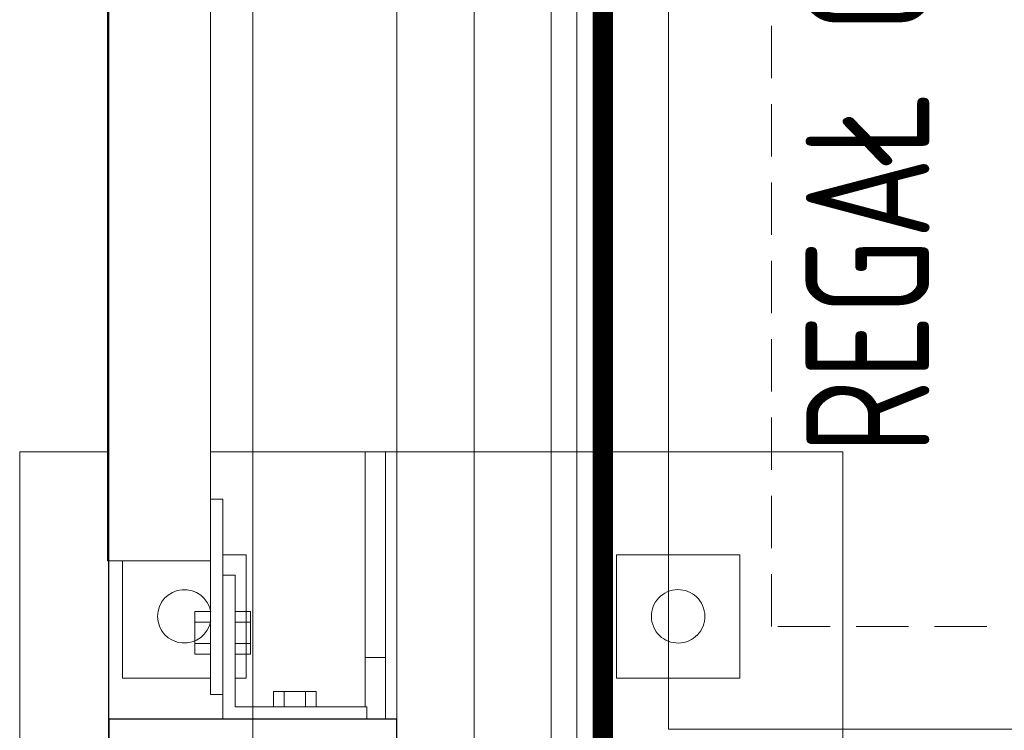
# Model space of a CAD drawing. Header units: millimetres. Extents: x -13532 to 2392, y -5241 to 5322.
# Tile 59 of 256: x -11544 to -11497, y 1101 to 1136. Entities that reach past the tile are written whole.
import ezdxf

# ---------------------------------------------------------------- set-up
doc = ezdxf.new("R2010")
doc.units = ezdxf.units.MM
doc.linetypes.add('DASHED', pattern=[19.05, 12.7, -6.35])
doc.linetypes.add('KRESKAKROPKA2', pattern=[12.7, 6.35, -3.175, 0, -3.175])
doc.layers.get('0').update_dxf_attribs({"lineweight": 9, "true_color": 0x939393})
doc.layers.get('Defpoints').update_dxf_attribs({"true_color": 0xdae6d4})
for name, color, linetype, lineweight, true_color in [('a___wymiary', 7, 'Continuous', 5, 0x666666), ('batting - AGP1', 7, 'Continuous', 5, 0xadadad), ('KONSTRUKCJA - CIE - AGP1', 7, 'Continuous', 5, 0xbfbfbf), ('Meble - AGP1', 7, 'Continuous', 15, 0x999999), ('OSI', 7, 'KRESKAKROPKA2', 5, 0x7f7f7f), ('wymiary', 7, 'Continuous', 5, 0x7f7f7f), ('WYMIARY - AGP1', 7, 'Continuous', 5, 0x716d5a)]:
    doc.layers.add(name, color=color, linetype=linetype, lineweight=lineweight, true_color=true_color)
for name, color, linetype, lineweight in [('CHLODNICTWO', 94, 'Continuous', 9), ('cz-gr', 122, 'Continuous', 30), ('cz-sr', 150, 'Continuous', 15), ('GK - ŚRODEK - AGP1', 32, 'Continuous', 5), ('TS_INNE_OBIEKTY', 204, 'Continuous', 30)]:
    doc.layers.add(name, color=color, linetype=linetype, lineweight=lineweight)
doc.styles.add('ARIAL NARROW', font='ARIALN.TTF', dxfattribs={"width": 0.9})
doc.styles.add('JACEK_07', font='simplex.shx', dxfattribs={"width": 0.7})
doc.linetypes.add('BATTING', pattern='A,0.0001,-0.1,[134,ltypeshp.shx,S=0.1,R=0,X=-0.1,Y=0],-0.2,[134,ltypeshp.shx,S=0.1,R=180,X=0.1,Y=0],-0.1', length=0.4001)
doc.dimstyles.new('wymiary agp1', dxfattribs={"dimtxt": 15, "dimasz": 5, "dimexe": 5, "dimexo": 5, "dimgap": 1.8, "dimtad": 1, "dimdec": 3, "dimrnd": 0.5, "dimdsep": 46, "dimtxsty": 'ARIAL NARROW', "dimblk": 'znacznik', "dimcen": 1.5, "dimse1": 1, "dimse2": 1, "dimclrd": 256, "dimclre": 256, "dimazin": 0, "dimtfac": 1, "dimtdec": 3, "dimtmove": 1, "dimatfit": 3, "dimldrblk": 'znacznik', "dimfxl": 1000, "dimfxlon": 1, "dimlwd": -1, "dimarcsym": 0})

# ---------------------------------------------------------------- blocks, each defined once
blk = doc.blocks.new('Regał chłodniczy GP 125cm')
at = {"layer": 'Meble - AGP1'}
blk.add_lwpolyline([(0, 0), (125, 0), (125, -65), (0, -65), (0, 0)], dxfattribs=at)
at = {"layer": 'Meble - AGP1', "linetype": 'DASHED', "ltscale": 0.2}
blk.add_lwpolyline([(5, -5), (120, -5), (120, -65), (5, -65)], close=True, dxfattribs=at)
at = {"layer": 'Meble - AGP1', "insert": (51.522, -14.676), "char_height": 6, "width": 93.04492, "attachment_point": 5, "style": 'JACEK_07'}
blk.add_mtext('REGAŁ CHŁODNICZY 125cm\\PGastromax', dxfattribs=at)
blk = doc.blocks.new('*U221')
at = {"layer": 'Meble - AGP1'}
blk.add_blockref('Regał chłodniczy GP 125cm', (0, 0), dxfattribs=at)
blk = doc.blocks.new('*U718')
at = {"linetype": 'DASHED', "const_width": 1}
blk.add_lwpolyline([(-383.945, 0), (63.74, 0), (63.74, -67), (-383.945, -67)], close=True, dxfattribs=at)
blk = doc.blocks.new('znacznik')
at = {"layer": 'a___wymiary'}
for p, q in [((0, 1.3936), (0, -1.3936)), ((1.3936, 0), (-1.3936, 0))]:
    blk.add_line(p, q, dxfattribs=at)
at = {"layer": 'a___wymiary', "const_width": 0.2}
blk.add_lwpolyline([(0.8759, 0.8759), (-0.8759, -0.8759)], dxfattribs=at)
blk = doc.blocks.new('*D569')
at = {"layer": 'Defpoints', "color": 0}
for p in [(-10337.106, 1244.623), (-11516.107, 1092.924), (-10337.106, 1092.924)]:
    blk.add_point(p, dxfattribs=at)
at = {"layer": 'WYMIARY - AGP1'}
blk.add_line((-11511.107, 1244.623), (-10342.106, 1244.623), dxfattribs=at)
at = {"layer": 'WYMIARY - AGP1', "xscale": 5, "yscale": 5, "zscale": 5, "rotation": 180}
blk.add_blockref('znacznik', (-11516.107, 1244.623), dxfattribs=at)
at = {"layer": 'WYMIARY - AGP1', "xscale": 5, "yscale": 5, "zscale": 5}
blk.add_blockref('znacznik', (-10337.106, 1244.623), dxfattribs=at)
at = {"layer": 'WYMIARY - AGP1', "color": 18, "true_color": 0x000000, "insert": (-10926.606, 1254.082), "char_height": 15, "attachment_point": 5, "style": 'ARIAL NARROW'}
blk.add_mtext('1179', dxfattribs=at)
blk = doc.blocks.new('*D572')
at = {"layer": 'Defpoints', "color": 0}
for p in [(-11516.106, 1087.854), (-11417.367, 1087.854), (-11516.106, 1075.854)]:
    blk.add_point(p, dxfattribs=at)
at = {"layer": 'WYMIARY - AGP1'}
for p, q in [((-11417.367, 1087.854), (-11417.367, 1113.553)), ((-11417.367, 1092.854), (-11417.367, 1097.854)), ((-11417.367, 1075.854), (-11417.367, 1087.854)), ((-11417.367, 1070.854), (-11417.367, 1065.854))]:
    blk.add_line(p, q, dxfattribs=at)
at = {"layer": 'WYMIARY - AGP1', "xscale": 5, "yscale": 5, "zscale": 5}
for p, rotation in [((-11417.367, 1087.854), 270), ((-11417.367, 1075.854), 90)]:
    blk.add_blockref('znacznik', p, dxfattribs=dict(at, rotation=rotation))
at = {"layer": 'WYMIARY - AGP1', "color": 18, "true_color": 0x000000, "insert": (-11426.697, 1104.39), "char_height": 15, "attachment_point": 5, "rotation": 90, "style": 'ARIAL NARROW'}
blk.add_mtext('12', dxfattribs=at)
blk = doc.blocks.new('*D573')
at = {"layer": 'Defpoints', "color": 0}
for p in [(-11448.407, 1739.867), (-11417.367, 1739.867), (-11516.106, 1087.854)]:
    blk.add_point(p, dxfattribs=at)
at = {"layer": 'WYMIARY - AGP1'}
blk.add_line((-11417.367, 1092.854), (-11417.367, 1734.867), dxfattribs=at)
at = {"layer": 'WYMIARY - AGP1', "xscale": 5, "yscale": 5, "zscale": 5}
for p, rotation in [((-11417.367, 1739.867), 90), ((-11417.367, 1087.854), 270)]:
    blk.add_blockref('znacznik', p, dxfattribs=dict(at, rotation=rotation))
at = {"layer": 'WYMIARY - AGP1', "color": 18, "true_color": 0x000000, "insert": (-11426.825, 1413.861), "char_height": 15, "attachment_point": 5, "rotation": 90, "style": 'ARIAL NARROW'}
blk.add_mtext('652', dxfattribs=at)
blk = doc.blocks.new('osi')
at = {"layer": 'OSI', "ltscale": 10}
blk.add_line((-11533.206, 845.854), (-11533.206, 3158.854), dxfattribs=at)
blk = doc.blocks.new('konstrukcja 2025.01.09')
at = {"layer": 'KONSTRUKCJA - CIE - AGP1', "linetype": 'Continuous'}
for p, q in [((1724.385, 6424.365), (1724.385, 6064.065)), ((1729.385, 6067.065), (1729.385, 6421.365)), ((1720.119, 6069.365), (1720.119, 6029.365)), ((1720.119, 6069.365), (1724.385, 6069.365)), ((1729.385, 6069.365), (1736.903, 6069.365)), ((1736.903, 6056.965), (1736.903, 6069.365)), ((1737.903, 6069.365), (1736.903, 6069.365)), ((1737.903, 6056.365), (1737.903, 6069.365)), ((1737.903, 6069.365), (1760.119, 6069.365)), ((1760.119, 6029.365), (1760.119, 6069.365)), ((1729.385, 6067.065), (1729.385, 6057.565)), ((1729.385, 6067.065), (1729.985, 6067.065)), ((1729.985, 6067.065), (1729.985, 6057.565)), ((1731.119, 6064.365), (1729.985, 6064.365)), ((1731.119, 6058.365), (1731.119, 6064.365)), ((1749.119, 6064.365), (1749.119, 6058.365)), ((1755.119, 6064.365), (1749.119, 6064.365)), ((1755.119, 6058.365), (1755.119, 6064.365)), ((1724.385, 6064.065), (1729.385, 6064.065)), ((1725.119, 6058.365), (1725.119, 6064.065)), ((1730.585, 6063.365), (1729.985, 6063.365)), ((1729.985, 6063.365), (1729.985, 6056.365)), ((1730.585, 6056.965), (1730.585, 6063.365)), ((1728.635, 6061.604), (1728.635, 6059.525)), ((1728.635, 6061.604), (1729.385, 6061.604)), ((1730.585, 6061.604), (1731.335, 6061.604)), ((1731.335, 6061.604), (1731.335, 6059.525)), ((1728.635, 6061.084), (1729.385, 6061.084)), ((1730.585, 6061.084), (1731.335, 6061.084)), ((1728.635, 6060.045), (1729.385, 6060.045)), ((1730.585, 6060.045), (1731.335, 6060.045)), ((1728.635, 6059.525), (1729.385, 6059.525)), ((1730.585, 6059.525), (1731.335, 6059.525)), ((1736.903, 6059.365), (1737.903, 6059.365)), ((1725.119, 6058.365), (1729.385, 6058.365)), ((1730.585, 6058.365), (1731.119, 6058.365)), ((1749.119, 6058.365), (1755.119, 6058.365)), ((1729.385, 6057.565), (1729.985, 6057.565)), ((1732.446, 6056.965), (1732.446, 6057.715)), ((1732.446, 6057.715), (1734.524, 6057.715)), ((1732.965, 6056.965), (1732.965, 6057.715)), ((1734.005, 6056.965), (1734.005, 6057.715)), ((1734.524, 6056.965), (1734.524, 6057.715)), ((1736.985, 6056.965), (1730.585, 6056.965)), ((1736.985, 6056.365), (1736.985, 6056.965))]:
    blk.add_line(p, q, dxfattribs=at)
for centre, start, end in [((1728.119, 6061.365), 9.6237, 350.3763), ((1728.119, 6061.365), 9.6237, 350.3763), ((1752.119, 6061.365), 108, 288), ((1752.119, 6061.365), 108, 288), ((1752.119, 6061.365), 288, 108), ((1752.119, 6061.365), 288, 108)]:
    blk.add_arc(centre, 1.3, start, end, dxfattribs=at)
at = {"layer": 'TS_INNE_OBIEKTY', "linetype": 'Continuous'}
for p, q in [((1738.453, 6056.365), (1724.453, 6056.365)), ((1724.453, 6056.365), (1724.453, 6042.365)), ((1738.453, 6042.365), (1738.453, 6056.365))]:
    blk.add_line(p, q, dxfattribs=at)

msp = doc.modelspace()

# ---------------------------------------------------------------- linework, layer by layer
at = {"layer": 'batting - AGP1', "linetype": 'BATTING', "ltscale": 8}
msp.add_lwpolyline([(-11522.3569, 1088.2205), (-11522.3499, 2425.4873)], dxfattribs=at)
at = {"layer": 'cz-gr'}
msp.add_line((-11516.1068, 1739.8669), (-11516.1068, 1075.8544), dxfattribs=at)
msp.add_lwpolyline([(-11516.1068, 1087.8541), (-11540.1066, 1087.8541), (-11540.1093, 2425.8541)], dxfattribs=at)
at = {"layer": 'GK - ŚRODEK - AGP1', "linetype": 'Continuous'}
for p, q in [((-11526.1068, 2425.8539), (-11526.1068, 1087.8541)), ((-11518.6068, 1742.3669), (-11518.6068, 1087.8541)), ((-11517.3568, 1741.117), (-11517.3568, 1087.8541))]:
    msp.add_line(p, q, dxfattribs=at)

# ---------------------------------------------------------------- block references
at = {"layer": 'CHLODNICTWO', "rotation": 90.00000000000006}
msp.add_blockref('*U221', (-11512.9073, 1101.3669), dxfattribs=at)
at = {"layer": 'cz-sr'}
msp.add_blockref('osi', (0.0999, 0), dxfattribs=at)
at = {"layer": 'Meble - AGP1', "rotation": 89.99999999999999}
msp.add_blockref('*U718', (-11516.1001, 1475.1273), dxfattribs=at)
at = {"layer": 'wymiary'}
msp.add_blockref('konstrukcja 2025.01.09', (-13264.5595, -4954.5109), dxfattribs=at)

# ---------------------------------------------------------------- dimensions: what is measured, and where the dimension line sits
at = {"layer": 'WYMIARY - AGP1'}
dim = msp.add_linear_dim(base=(-11417.3665, 1739.8669), p1=(-11516.1055, 1087.8541), p2=(-11448.4073, 1739.8669), angle=90, dimstyle='wymiary agp1', override={"dimclrd": 256, "dimclre": 256}, dxfattribs=at)
dim.commit()
dim.dimension.update_dxf_attribs({"geometry": '*D573', "text_midpoint": (-11426.8251, 1413.8605)})
dim = msp.add_linear_dim(base=(-10337.106, 1244.6234), p1=(-11516.1068, 1092.9245), p2=(-10337.106, 1092.9245), dimstyle='wymiary agp1', override={"dimclrd": 256, "dimclre": 256}, dxfattribs=at)
dim.commit()
dim.dimension.update_dxf_attribs({"geometry": '*D569', "text_midpoint": (-10926.6064, 1254.082)})
dim = msp.add_linear_dim(base=(-11417.3665, 1087.8541), p1=(-11516.1055, 1075.8541), p2=(-11516.1055, 1087.8541), angle=90, dimstyle='wymiary agp1', override={"dimclrd": 256, "dimclre": 256}, dxfattribs=at)
dim.commit()
dim.dimension.update_dxf_attribs({"geometry": '*D572', "text_midpoint": (-11417.3665, 1104.3905), "dimtype": 160})

doc.saveas('drawing.dxf')
